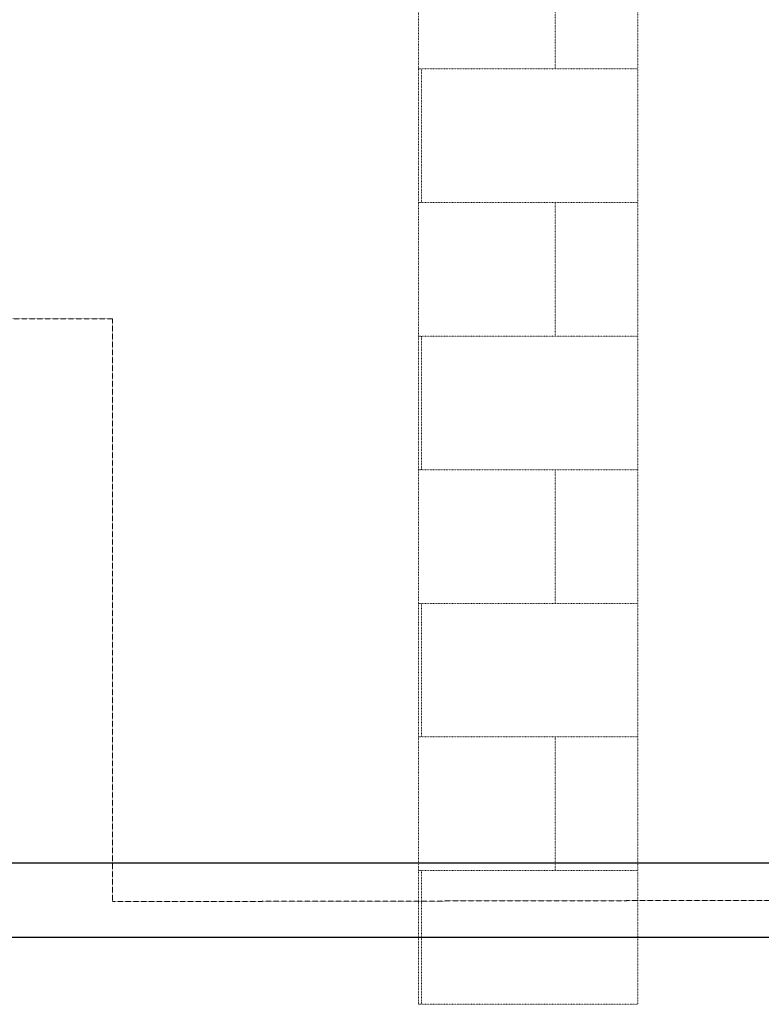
# Model space of a CAD drawing. Header units: millimetres. Extents: x -53211 to 165, y -26563 to 3137.
# Tile 3 of 15: x -34194 to -30137, y -18946 to -13556. Entities that reach past the tile are written whole.
import ezdxf

# ---------------------------------------------------------------- set-up
doc = ezdxf.new("R2010")
doc.units = ezdxf.units.MM
doc.header["$MEASUREMENT"] = 0
doc.linetypes.add('DOT', pattern=[0.25, 0, -0.25])
doc.linetypes.add('ČÁRKOVANÁ', pattern=[19.05, 12.7, -6.35])
for name, color, linetype, lineweight in [('Linia pomocnicza', 4, 'Continuous', 9), ('Przewody elektryczne', 4, 'ČÁRKOVANÁ', 9), ('Rurociągi (wszystkie)', 1, 'Continuous', 30)]:
    doc.layers.add(name, color=color, linetype=linetype, lineweight=lineweight)

msp = doc.modelspace()

# ---------------------------------------------------------------- linework, layer by layer
at = {"layer": 'Linia pomocnicza', "color": 0, "linetype": 'DOT'}
for p, q in [((-32013, -18945.4), (-32013, -10141.8)), ((-30813, -18945.7), (-30813, -10141.8)), ((-31265.1, -13824.8), (-31265.1, -13093.3)), ((-32013, -13824.8), (-30813, -13824.8)), ((-31996.6, -14556.3), (-31996.6, -13824.8)), ((-32013, -14556.3), (-30813, -14556.3)), ((-31265.1, -15287.8), (-31265.1, -14556.3)), ((-32013, -15287.8), (-30813, -15287.8)), ((-31996.6, -16019.4), (-31996.6, -15287.8)), ((-32013, -16019.4), (-30813, -16019.4)), ((-31265.1, -16750.9), (-31265.1, -16019.4)), ((-32013, -16750.9), (-30813, -16750.9)), ((-31996.6, -17482.4), (-31996.6, -16750.9)), ((-32013, -17482.4), (-30813, -17482.4)), ((-31265.1, -18213.9), (-31265.1, -17482.4)), ((-32013, -18213.9), (-30813, -18213.9)), ((-31996.6, -18945.4), (-31996.6, -18213.9)), ((-32013, -18945.4), (-30813, -18945.4))]:
    msp.add_line(p, q, dxfattribs=at)
at = {"layer": 'Przewody elektryczne', "color": 253, "ltscale": 0.1}
for p, q in [((-33685.9, -15192.5), (-34579.3, -15192.5)), ((-33685.9, -18383.5), (-33685.9, -15192.5)), ((-33685.9, -18383.5), (-29752.4, -18376.3))]:
    msp.add_line(p, q, dxfattribs=at)
at = {"layer": 'Rurociągi (wszystkie)'}
msp.add_line((-29752.4, -18172.7), (-38173.4, -18172.7), dxfattribs=at)
at = {"layer": 'Rurociągi (wszystkie)', "color": 150}
msp.add_line((-40913.7, -18578.6), (-29752.4, -18578.6), dxfattribs=at)

doc.saveas('drawing.dxf')
